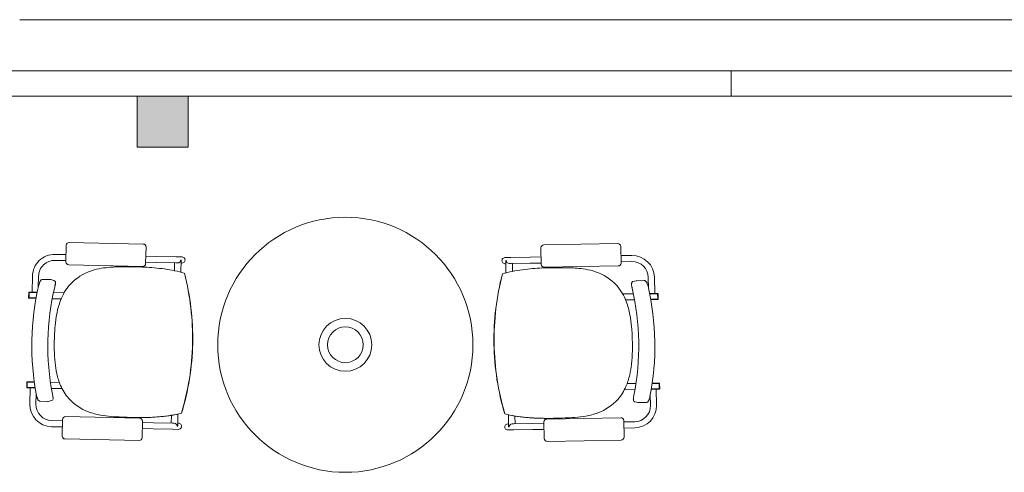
# Model space of a CAD drawing. Header units: millimetres. Extents: x 99250 to 122845, y -19292 to 18303.
# Tile 19 of 99: x 101809 to 104748, y 16950 to 18302. Entities that reach past the tile are written whole.
import ezdxf

# ---------------------------------------------------------------- set-up
doc = ezdxf.new("R2010")
doc.units = ezdxf.units.MM
doc.header["$MEASUREMENT"] = 0
doc.layers.add('IRISH HOUSE_HYD AIRPORT_DRAINAGE LAYOUT 1$0$GREY SCALE', color=8, linetype='Continuous')
doc.layers.add('IRISH HOUSE_HYD AIRPORT_DRAINAGE LAYOUT 1$0$GREYSCALE', color=8, linetype='Continuous', lineweight=0)
doc.layers.add('M-MEP-ELPR-EQUIP', color=6, linetype='Continuous', lineweight=20)

# ---------------------------------------------------------------- blocks, each defined once
blk = doc.blocks.new('IRISH HOUSE_HYD AIRPORT_DRAINAGE LAYOUT 1$0$FLOOR PLAN')
at = {"layer": 'IRISH HOUSE_HYD AIRPORT_DRAINAGE LAYOUT 1$0$GREYSCALE', "lineweight": 0, "ltscale": 0.25}
h = blk.add_hatch(color=8, dxfattribs=at)
h.dxf.hatch_style = 1
h.paths.add_polyline_path([(2159, 18073.2), (2159, 17920.8), (2311.4, 17920.8), (2311.4, 18073.2)])
at = {"layer": 'IRISH HOUSE_HYD AIRPORT_DRAINAGE LAYOUT 1$0$GREYSCALE', "color": 8, "lineweight": 0, "ltscale": 0.2}
blk.add_line((21163.6, 18301.8), (1808.8, 18301.8), dxfattribs=at)
at = {"layer": 'IRISH HOUSE_HYD AIRPORT_DRAINAGE LAYOUT 1$0$GREYSCALE', "color": 8, "lineweight": 0, "ltscale": 0.25}
for p, q in [((1701.8, 18149.4), (3932.4, 18149.4)), ((1806, 18149.4), (3932.4, 18149.4)), ((21163.6, 18149.4), (1806, 18149.4)), ((3932.4, 18149.4), (3932.4, 18073.2)), ((3932.4, 18073.2), (1778, 18073.2)), ((2159, 18073.2), (2311.4, 18073.2)), ((2159, 17920.8), (2159, 18073.2)), ((2311.4, 18073.2), (2311.4, 17920.8)), ((3932.4, 18073.2), (6935.6, 18073.2)), ((2311.4, 17920.8), (2159, 17920.8))]:
    blk.add_line(p, q, dxfattribs=at)
at = {"layer": 'IRISH HOUSE_HYD AIRPORT_DRAINAGE LAYOUT 1$0$GREYSCALE', "color": 8, "lineweight": 0}
for p, q in [((2177.5, 17631.5), (1956.5, 17636.1)), ((1947.7, 17627.8), (1946.7, 17578.2)), ((2184.8, 17573.2), (2185.9, 17622.8)), ((3365.7, 17570.9), (3364.9, 17620.5)), ((3373.3, 17629.2), (3594.4, 17632.9)), ((3603, 17624.5), (3603.9, 17574.9)), ((1914.2, 17582.7), (1946.8, 17582)), ((1914.6, 17600.8), (1947.2, 17600.1)), ((2184.9, 17577), (2218, 17576.4)), ((2185.3, 17595.2), (2218.4, 17594.5)), ((2275.2, 17575.2), (2218, 17576.4)), ((2275.5, 17593.3), (2218.4, 17594.5)), ((2275.5, 17593.3), (2293.5, 17592.9)), ((2289.4, 17583.9), (2289.4, 17583.9)), ((2290.8, 17583.9), (2289.4, 17583.9)), ((2290.8, 17583.8), (2290.1, 17547.5)), ((2290.8, 17583.8), (2290.8, 17583.8)), ((3275.1, 17591.3), (3257.1, 17591)), ((3259.8, 17582), (3261.2, 17582)), ((3259.8, 17581.9), (3260.4, 17545.6)), ((3259.8, 17581.9), (3259.8, 17581.9)), ((3261.2, 17582), (3261.2, 17582)), ((3275.1, 17591.3), (3332.2, 17592.3)), ((3365.4, 17592.9), (3332.2, 17592.3)), ((3636.1, 17597.4), (3603.5, 17596.9)), ((3636.4, 17579.3), (3603.8, 17578.7)), ((1955.1, 17569.4), (2176.1, 17564.8)), ((2271.1, 17575.3), (2270.6, 17552)), ((2275.2, 17575.2), (2280.1, 17575.1)), ((2290.6, 17574.8), (2293.1, 17574.8)), ((3259.9, 17572.9), (3257.4, 17572.9)), ((3275.4, 17573.2), (3270.5, 17573.1)), ((3275.4, 17573.2), (3332.5, 17574.2)), ((3279.5, 17573.3), (3279.9, 17550)), ((3365.7, 17574.7), (3332.5, 17574.2)), ((3595.5, 17566.2), (3374.4, 17562.5)), ((1846, 17487.7), (1847, 17536)), ((1864.4, 17502.5), (1865.1, 17535.6)), ((1899.8, 17525.6), (1877.8, 17526)), ((1899.8, 17525.6), (1899.8, 17525.6)), ((1901.5, 17525.3), (1911.1, 17522.6)), ((2300.3, 17544.7), (2300.3, 17544.7)), ((2300.7, 17544.7), (2300.7, 17544.7)), ((3249.8, 17542.8), (3249.8, 17542.8)), ((3250.2, 17542.8), (3250.2, 17542.8)), ((3648.9, 17521.9), (3639.3, 17519.2)), ((3650.6, 17522.1), (3672.6, 17522.5)), ((3650.6, 17522.1), (3650.6, 17522.1)), ((3685.9, 17499), (3685.3, 17532)), ((3704.3, 17484.1), (3703.5, 17532.3)), ((1861.1, 17487.4), (1836.8, 17487.9)), ((1913.3, 17503.2), (1913.3, 17503.2)), ((3637, 17499.9), (3637, 17499.9)), ((1835.6, 17486.7), (1835.3, 17471)), ((1836.8, 17486.7), (1836.5, 17471)), ((1836.5, 17471), (1836.8, 17471)), ((1836.5, 17469.8), (1857.6, 17469.3)), ((1837.1, 17486.7), (1836.8, 17471)), ((1860.9, 17486.2), (1836.8, 17486.7)), ((1836.8, 17471), (1857.8, 17470.5)), ((1837.1, 17486.7), (1860.9, 17486.2)), ((1932.5, 17467.8), (1905.9, 17468.3)), ((1909.5, 17486.4), (1941.2, 17485.8)), ((3640.7, 17483), (3609, 17482.5)), ((3617.6, 17464.5), (3644.3, 17464.9)), ((3689.1, 17483.8), (3713.4, 17484.2)), ((3689.3, 17482.6), (3713.4, 17483.1)), ((3713.1, 17483), (3689.3, 17482.6)), ((3713.4, 17467.3), (3692.3, 17466.9)), ((3713.7, 17466.1), (3692.5, 17465.7)), ((3713.1, 17483), (3713.4, 17467.3)), ((3713.4, 17483), (3713.7, 17467.3)), ((3713.7, 17467.3), (3713.4, 17467.3)), ((3714.6, 17483), (3714.9, 17467.3)), ((2324.7, 17334.7), (2324.6, 17334.7)), ((2324.6, 17334.7), (2324.7, 17334.7)), ((2324.6, 17334.7), (2324.6, 17334.7)), ((2324.7, 17334.7), (2325.2, 17334.7)), ((2324.7, 17334.7), (2325.2, 17334.7)), ((2324.7, 17334.7), (2324.7, 17334.7)), ((2325.2, 17334.7), (2325.2, 17334.7)), ((3224.9, 17333), (3224.5, 17333)), ((3224.5, 17333), (3224.5, 17333)), ((3224.9, 17333), (3224.5, 17333)), ((3224.9, 17333), (3225, 17333)), ((3225, 17333), (3224.9, 17333)), ((3224.9, 17333), (3224.9, 17333)), ((3225, 17333), (3225, 17333)), ((1830, 17218.9), (1829.7, 17203.2)), ((1831.2, 17218.9), (1830.9, 17203.2)), ((1830.9, 17203.2), (1831.2, 17203.2)), ((1830.9, 17202), (1855.1, 17201.5)), ((1831.5, 17218.9), (1831.2, 17203.2)), ((1852.5, 17218.5), (1831.2, 17218.9)), ((1831.2, 17203.2), (1854.9, 17202.7)), ((1852.3, 17219.7), (1831.3, 17220.1)), ((1831.5, 17218.9), (1852.5, 17218.5)), ((1840, 17201.8), (1839, 17153.5)), ((1900.6, 17218.7), (1927.2, 17218.1)), ((1935.2, 17199.8), (1903.5, 17200.5)), ((3613.9, 17196.5), (3645.6, 17197)), ((3648.6, 17215.2), (3621.9, 17214.8)), ((3718.2, 17198.3), (3694, 17197.9)), ((3717.9, 17199.4), (3694.2, 17199)), ((3717.6, 17215.2), (3696.7, 17214.9)), ((3696.7, 17214.9), (3717.9, 17215.2)), ((3696.8, 17216.1), (3717.9, 17216.4)), ((3709.1, 17198.1), (3709.9, 17149.9)), ((3717.6, 17215.2), (3717.9, 17199.4)), ((3718.2, 17199.5), (3717.9, 17199.4)), ((3718, 17215.2), (3718.2, 17199.5)), ((3719.1, 17215.2), (3719.4, 17199.5)), ((1857.8, 17185.8), (1857.1, 17153.2)), ((1859, 17179.5), (1859, 17179.5)), ((3690, 17175.9), (3690, 17175.9)), ((3691.2, 17182.2), (3691.8, 17149.6)), ((1870.2, 17161.8), (1892.2, 17161.3)), ((1903.6, 17163.8), (1893.9, 17161.5)), ((1893.9, 17161.5), (1893.9, 17161.5)), ((3645.3, 17160.4), (3655.1, 17158)), ((3655.1, 17158), (3655.1, 17158)), ((3678.7, 17158.2), (3656.7, 17157.9)), ((1936.9, 17107.5), (1935.9, 17057.9)), ((2166.7, 17111.3), (1945.6, 17115.9)), ((2261.6, 17119.9), (2261.1, 17096.7)), ((2281.2, 17123.5), (2280.5, 17087.3)), ((3267.6, 17121.6), (3268.2, 17085.4)), ((3287.2, 17117.9), (3287.6, 17094.6)), ((3382.1, 17108.9), (3603.1, 17112.6)), ((1903.8, 17085.9), (1936.4, 17085.3)), ((1904.2, 17104.1), (1936.8, 17103.4)), ((2174, 17053), (2175, 17102.6)), ((2174.6, 17080.3), (2207.7, 17079.6)), ((2175, 17098.4), (2208.1, 17097.8)), ((2264.8, 17078.4), (2207.7, 17079.6)), ((2265.2, 17096.6), (2208.1, 17097.8)), ((2264.8, 17078.4), (2282.8, 17078)), ((2265.2, 17096.6), (2270.1, 17096.5)), ((2277.2, 17092.8), (2277.2, 17092.8)), ((2279.1, 17087.2), (2280.5, 17087.2)), ((2280.5, 17087.2), (2280.5, 17087.2)), ((2280.7, 17096.2), (2283.2, 17096.2)), ((3268, 17094.3), (3265.5, 17094.3)), ((3283.8, 17076.4), (3265.8, 17076.1)), ((3269.6, 17085.3), (3268.2, 17085.2)), ((3268.2, 17085.2), (3268.2, 17085.2)), ((3271.4, 17090.8), (3271.4, 17090.8)), ((3283.5, 17094.6), (3278.6, 17094.5)), ((3283.5, 17094.6), (3340.6, 17095.5)), ((3283.8, 17076.4), (3340.9, 17077.4)), ((3373.7, 17096.1), (3340.6, 17095.5)), ((3374, 17077.9), (3340.9, 17077.4)), ((3374.5, 17050.6), (3373.7, 17100.2)), ((3611.8, 17104.2), (3612.7, 17054.6)), ((3644.5, 17100.7), (3611.9, 17100.1)), ((3644.8, 17082.5), (3612.2, 17082)), ((1944.2, 17049.2), (2165.3, 17044.6)), ((3604.3, 17045.9), (3383.2, 17042.2))]:
    blk.add_line(p, q, dxfattribs=at)
for radius in [381, 78.9, 53.5]:
    blk.add_circle((2780.9, 17330.6), radius, dxfattribs=at)
for centre, radius, start, end in [((1913.2, 17534.6), 66.2, 88.8073, 178.8073), ((1913.2, 17534.6), 48.1, 88.8073, 178.8073), ((2280.1, 17584.3), 9.3, 320.8683, 357.8519), ((2281.3, 17584), 9.56, 358.8283, 359.6111), ((3269.4, 17582), 9.56, 180.1635, 180.9463), ((3270.5, 17582.3), 9.3, 181.9227, 218.9064), ((3637.2, 17531.2), 66.2, 0.9673, 90.9673), ((3637.2, 17531.2), 48.1, 0.9673, 90.9673), ((2070.1, 17408.2), 151.1, 108.0651, 137.1028), ((2084.4, 17366), 195.7, 99.1479, 108.2188), ((2098.4, 17282.7), 280.2, 94.1955, 99.2786), ((2110.9, 17126), 437.4, 91.5545, 94.3225), ((2122.9, 16725.7), 837.9, 90.0343, 91.6284), ((2125.7, 15933.5), 1630, 88.9733, 90.1167), ((2140, 16723.2), 840.3, 85.1852, 88.9881), ((2166.9, 17039.1), 523.2, 78.4994, 85.211), ((2183.9, 17131.7), 429, 74.2667, 78.2647), ((3364.9, 17129.4), 429, 101.5099, 105.5079), ((3381.6, 17036.7), 523.2, 94.5636, 101.2753), ((3407.2, 16720.7), 840.3, 90.7865, 94.5894), ((3418.4, 15931), 1630, 89.658, 90.8014), ((3424.4, 16723.1), 837.9, 88.1463, 89.7404), ((3437.9, 17123.4), 437.4, 85.4521, 88.2202), ((3451, 17280), 280.2, 80.4961, 85.5792), ((3465.4, 17363.3), 195.7, 71.5558, 80.6268), ((3479.9, 17405.5), 151.1, 42.6719, 71.7095), ((1909.2, 17500.4), 44, 155.8299, 160.572), ((1896.3, 17506.1), 29.9, 151.949, 155.7212), ((1885.6, 17511.9), 17.8, 142.6038, 152.306), ((1879.6, 17516.5), 10.2, 128.831, 142.4771), ((1877.9, 17518.6), 7.45, 104.9097, 128.7466), ((1877.7, 17519.2), 6.85, 88.9449, 104.4939), ((1899.7, 17518.9), 6.68, 74.4108, 88.7671), ((1909.4, 17516.6), 6.23, 15.892, 74.1917), ((1908.1, 17516.3), 7.53, 359.7999, 15.9671), ((1549.5, 17350.9), 775.4, 358.807, 14.4755), ((1550.4, 17350.9), 774.9, 358.8073, 14.4853), ((3999.3, 17346), 774.9, 165.2893, 180.9674), ((4000.2, 17346.1), 775.4, 165.2991, 180.9677), ((3641, 17513.2), 6.23, 105.5829, 163.8827), ((3650.7, 17515.4), 6.68, 91.0076, 105.3639), ((3672.7, 17515.6), 6.85, 75.2807, 90.8297), ((3672.5, 17515.1), 7.45, 51.028, 74.8649), ((3670.7, 17512.9), 10.2, 37.2975, 50.9436), ((3664.7, 17508.4), 17.8, 27.4686, 37.1709), ((1836.8, 17486.7), 1.21, 88.8073, 178.8073), ((2629.7, 17328.2), 784.9, 166.6928, 190.9219), ((1924.3, 17495.1), 60, 160.6098, 166.7439), ((2656.8, 17327.6), 764, 166.709, 190.9057), ((1620.9, 17572.4), 300.4, 346.692, 347.3129), ((1719.4, 17550.3), 199.5, 347.2928, 348.1572), ((1809.9, 17531.4), 107.1, 348.1155, 349.5161), ((1869, 17520.5), 46.9, 349.5025, 351.5655), ((1890.2, 17517.4), 25.5, 351.4389, 354.7492), ((1903.4, 17516.2), 12.2, 354.6833, 0.2809), ((2073.3, 17410.4), 152, 138.5348, 159.7542), ((3476.6, 17407.7), 152, 20.0205, 41.2399), ((3642.2, 17512.9), 7.53, 163.8076, 179.9747), ((3646.9, 17512.8), 12.2, 179.4938, 185.0913), ((3660.1, 17513.9), 25.5, 185.0254, 188.3357), ((3681.3, 17516.9), 46.9, 188.2091, 190.2721), ((3740.5, 17527.6), 107.1, 190.2585, 191.6592), ((3831.1, 17546.1), 199.5, 191.6174, 192.4818), ((3929.6, 17567.9), 300.4, 192.4617, 193.0826), ((2892.8, 17327.1), 764, 348.8689, 13.0657), ((3654, 17502.6), 29.9, 24.0535, 27.8256), ((3641.1, 17497), 44, 19.2026, 23.9447), ((3626, 17491.7), 60, 13.0307, 19.1648), ((2919.9, 17327.6), 784.9, 348.8528, 13.0818), ((1836.5, 17471), 1.21, 178.8073, 268.8073), ((2154.8, 17378.8), 239.4, 159.4017, 169.2346), ((3395, 17376.4), 239.4, 10.5401, 20.3729), ((3713.4, 17483), 1.21, 0.9673, 90.9673), ((3713.7, 17467.3), 1.21, 270.9673, 0.9673), ((2283.2, 17353.8), 370.3, 169.1499, 174.8174), ((3266.5, 17351.9), 370.3, 4.9572, 10.6248), ((2535.7, 17332.1), 623.7, 174.9285, 178.973), ((3014, 17331.2), 623.7, 0.8016, 4.8461), ((2564.3, 17328.1), 652.5, 178.6632, 181.0651), ((2341.1, 17322.1), 429.2, 180.8168, 186.0845), ((1549.4, 17350.9), 775.4, 343.1392, 358.8076), ((1549.5, 17350.9), 775.4, 343.1392, 358.8076), ((1550.4, 17350.9), 774.9, 343.1293, 358.8074), ((3999.3, 17346), 774.9, 180.9673, 196.6453), ((4000.2, 17346), 775.4, 180.967, 196.6354), ((4000.3, 17346), 775.4, 180.967, 196.6354), ((3208.5, 17320.4), 429.2, 353.6902, 358.9578), ((2985.3, 17327.3), 652.5, 358.7096, 1.1115), ((2198.9, 17306.6), 286.1, 186.0115, 192.5733), ((3350.6, 17304.3), 286.1, 347.2013, 353.7631), ((2113.3, 17286.7), 198.3, 192.358, 203.007), ((3436.2, 17284.1), 198.3, 336.7677, 347.4167), ((1830.9, 17203.2), 1.21, 178.8073, 268.8073), ((1831.2, 17218.9), 1.21, 88.8073, 178.8073), ((2061.5, 17264), 141.7, 202.753, 221.1542), ((3487.9, 17261.2), 141.7, 318.6205, 337.0216), ((3717.9, 17215.2), 1.21, 0.9673, 90.9673), ((3718.2, 17199.5), 1.21, 270.9673, 0.9673), ((1917.5, 17190.6), 59.5, 190.8434, 197.0351), ((1901.4, 17185.7), 42.7, 196.9616, 201.8434), ((1888.5, 17180.5), 28.8, 201.8648, 205.8082), ((1881.2, 17176.9), 20.7, 205.6969, 210.7645), ((1874.6, 17173), 13, 210.5931, 219.702), ((1871.4, 17170.2), 8.76, 219.4005, 235.9165), ((1902.1, 17169.9), 6.28, 283.5991, 350.605), ((1628, 17129.3), 283.8, 9.9618, 10.9319), ((1762.2, 17152.9), 147.5, 8.8483, 9.9506), ((1839.6, 17164.8), 69.2, 6.9268, 8.914), ((1874.6, 17169.1), 33.9, 4.2784, 6.8535), ((1899.7, 17170.4), 8.76, 349.8655, 358.8104), ((1892.5, 17170.5), 16, 359.0792, 4.1773), ((2067.9, 17273.1), 152.6, 222.148, 249.4545), ((3481.5, 17270.4), 152.6, 290.3202, 317.6266), ((3656.5, 17167), 16, 175.5973, 180.6954), ((3649.3, 17167), 8.76, 180.9643, 189.9091), ((3674.4, 17165.6), 33.9, 172.9211, 175.4963), ((3646.8, 17166.5), 6.28, 189.1696, 256.1755), ((3709.4, 17161.2), 69.2, 170.8606, 172.8479), ((3786.7, 17148.9), 147.5, 169.824, 170.9263), ((3920.8, 17124.8), 283.8, 168.8428, 169.8128), ((3660.5, 17177), 28.8, 333.9665, 337.9098), ((3647.6, 17182.2), 42.7, 337.9313, 342.813), ((3631.6, 17187.3), 59.5, 342.7395, 348.9312), ((1905.2, 17152.2), 66.2, 178.8073, 268.8073), ((1905.2, 17152.2), 48.1, 178.8073, 268.8073), ((1870.4, 17168.8), 6.97, 235.8614, 268.5187), ((1892.4, 17168), 6.68, 268.8411, 283.208), ((3643.7, 17148.7), 48.1, 270.9673, 0.9673), ((3643.7, 17148.7), 66.2, 270.9673, 0.9673), ((3656.6, 17164.5), 6.68, 256.5667, 270.9335), ((3678.6, 17165.2), 6.97, 271.256, 303.9133), ((3677.6, 17166.7), 8.76, 303.8582, 320.3742), ((3674.4, 17169.4), 13, 320.0726, 329.1815), ((3667.8, 17173.4), 20.7, 329.0102, 334.0778), ((2085.6, 17321.5), 204, 249.5469, 259.8968), ((2109.7, 17455.9), 340.6, 259.8829, 265.4052), ((2144.6, 17879.8), 765.9, 265.3421, 267.6311), ((2177.1, 18536.1), 1423, 267.4148, 268.7246), ((2177.7, 18532.1), 1419.1, 267.7423, 268.227), ((2167.4, 18129), 1015.8, 268.1063, 270.029), ((2165.9, 18007.2), 894, 268.6909, 271.0546), ((2165.9, 17951.5), 838.3, 268.6821, 272.1036), ((2167.9, 17877.9), 764.7, 270.0019, 272.3969), ((2172.5, 17730.8), 617.6, 270.9105, 275.3888), ((2174.9, 17699.6), 586.2, 272.1297, 275.3993), ((2175.3, 17703), 589.7, 272.3826, 274.8826), ((2188.8, 17564), 450.1, 274.684, 283.2554), ((2189.4, 17558.7), 444.6, 275.2396, 283.2822), ((2189.3, 17559.2), 445.2, 275.3151, 283.2752), ((3361.7, 17561.7), 450.1, 256.5192, 265.0906), ((3361.1, 17556.4), 444.6, 256.4925, 264.535), ((3361.2, 17556.9), 445.2, 256.4995, 264.4595), ((3378.7, 17728.5), 617.6, 264.3858, 268.8641), ((3376.2, 17697.2), 586.2, 264.3753, 267.645), ((3375.7, 17700.7), 589.7, 264.8921, 267.392), ((3383.9, 17875.5), 764.7, 267.3778, 269.7727), ((3386.2, 17949.1), 838.3, 267.6711, 271.0925), ((3386.4, 18004.8), 894, 268.72, 271.0837), ((3385.4, 18126.6), 1015.8, 269.7456, 271.6683), ((3377.2, 18533.7), 1423, 271.0501, 272.3598), ((3376.6, 18529.8), 1419.1, 271.5476, 272.0323), ((3407.2, 17877.3), 765.9, 272.1435, 274.4326), ((3440.4, 17453.3), 340.6, 274.3694, 279.8917), ((3463.9, 17318.7), 204, 279.8779, 290.2278), ((2269.8, 17087.2), 9.32, 359.794, 36.7151), ((2271.4, 17087.5), 9.08, 357.9827, 358.8072), ((3277.3, 17085.5), 9.08, 180.9675, 181.7919), ((3278.9, 17085.3), 9.32, 143.0595, 179.9806)]:
    blk.add_arc(centre, radius, start, end, dxfattribs=at)
for centre, major_axis, ratio, start_param, end_param in [((1956.3, 17627.5), (-5.98, 6.24), 0.992436, -0.781602, 0.781602), ((2177.3, 17622.9), (-6.24, -5.98), 0.992436, 2.359991, 3.923195), ((1955.3, 17578.1), (-6.24, -5.98), 0.992436, -0.781602, 0.781602), ((2280.3, 17584.1), (0.19, 9.07), 0.999507, 3.141593, 4.052444), ((2293.3, 17583.9), (-0.19, -9.07), 0.999507, 0, 3.141593), ((2176.2, 17573.5), (-5.98, 6.24), 0.992436, 2.359991, 3.923195), ((1945.5, 17107.3), (5.98, -6.24), 0.992436, 2.359991, 3.923195), ((2166.4, 17102.7), (6.24, 5.98), 0.992436, -0.781602, 0.781602), ((2269.9, 17087.4), (-0.19, -9.07), 0.999507, 2.230741, 3.141593), ((2283, 17087.1), (-0.19, -9.07), 0.999507, 0, 3.141593), ((1944.5, 17057.8), (6.24, 5.98), 0.992436, 2.359991, 3.923195), ((2165.4, 17053.2), (5.98, -6.24), 0.992436, -0.781602, 0.781602)]:
    blk.add_ellipse(centre, major_axis=major_axis, ratio=ratio, start_param=start_param, end_param=end_param, dxfattribs=at)
at = {"layer": 'IRISH HOUSE_HYD AIRPORT_DRAINAGE LAYOUT 1$0$GREYSCALE', "color": 8, "lineweight": 0, "extrusion": (0, 0, -1)}
for centre, major_axis, ratio, start_param, end_param in [((3373.5, 17620.6), (6.21, -6.01), 0.992436, 2.359991, 3.923195), ((3594.4, 17624.3), (6.01, 6.21), 0.992436, -0.781602, 0.781602), ((3257.3, 17582), (0.15, -9.07), 0.999507, 0, 3.141593), ((3270.3, 17582.2), (-0.15, 9.07), 0.999507, 3.141593, 4.052444), ((3374.3, 17571.1), (6.01, 6.21), 0.992436, 2.359991, 3.923195), ((3595.3, 17574.8), (6.21, -6.01), 0.992436, -0.781602, 0.781602), ((3382.3, 17100.3), (-6.21, 6.01), 0.992436, -0.781602, 0.781602), ((3603.2, 17104), (-6.01, -6.21), 0.992436, 2.359991, 3.923195), ((3265.7, 17085.2), (0.15, -9.07), 0.999507, 0, 3.141593), ((3278.7, 17085.4), (0.15, -9.07), 0.999507, 2.230741, 3.141593), ((3383.1, 17050.8), (-6.01, -6.21), 0.992436, -0.781602, 0.781602), ((3604.1, 17054.5), (-6.21, 6.01), 0.992436, 2.359991, 3.923195)]:
    blk.add_ellipse(centre, major_axis=major_axis, ratio=ratio, start_param=start_param, end_param=end_param, dxfattribs=at)
blk = doc.blocks.new('IRISH HOUSE_HYD AIRPORT_DRAINAGE LAYOUT 1')
at = {"layer": 'IRISH HOUSE_HYD AIRPORT_DRAINAGE LAYOUT 1$0$GREY SCALE'}
blk.add_blockref('IRISH HOUSE_HYD AIRPORT_DRAINAGE LAYOUT 1$0$FLOOR PLAN', (0, 0), dxfattribs=at)

msp = doc.modelspace()

# ---------------------------------------------------------------- block references
at = {"layer": 'M-MEP-ELPR-EQUIP'}
msp.add_blockref('IRISH HOUSE_HYD AIRPORT_DRAINAGE LAYOUT 1', (100000, 0), dxfattribs=at)

doc.saveas('drawing.dxf')
